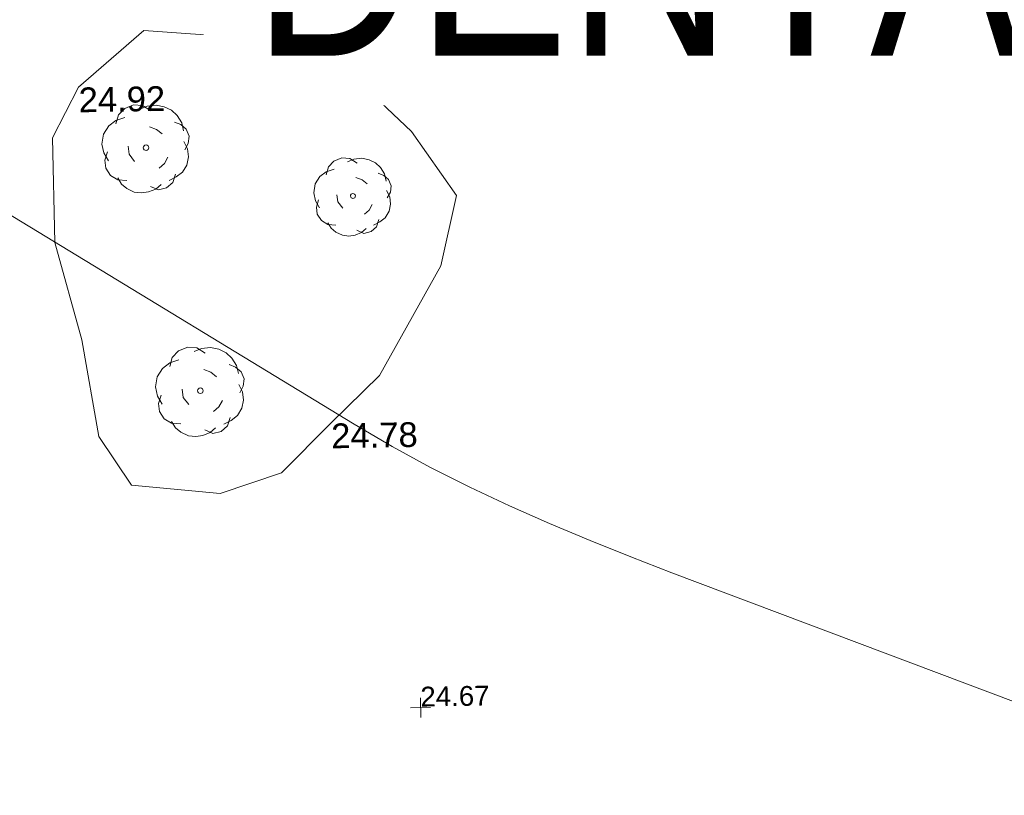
# Model space of a CAD drawing. Header units: millimetres. Extents: x -287732 to 520720, y -88450 to 287754.
# Tile 13 of 256: x -269155 to -254237, y 40935 to 52689. Entities that reach past the tile are written whole.
import ezdxf

# ---------------------------------------------------------------- set-up
doc = ezdxf.new("R2010")
doc.units = ezdxf.units.MM
doc.linetypes.add('IMPORT-UG_ELEC_STREET LIGHTING_QLB2 _2_', pattern=[2700, 1500, -300, 0, -250, 150, -300, 0, -200])
doc.layers.add('00_TOPO_SURFACE', color=7, linetype='Continuous', lineweight=9)
doc.layers.add('A_RHA_Text', color=7, linetype='Continuous', lineweight=9)
for name, color, linetype, lineweight, true_color in [('00_TOPO_TREE', 7, 'Continuous', 9, 0x666666), ('12333-PUM-2D-U-0001-C01 - Rev2_REVIT IMPORT_dwg', 7, 'Continuous', 9, 0x767676), ('CONTOURS_MINOR', 7, 'Continuous', 9, 0x00a5a5), ('SPOT_HEIGHTS_LVL', 7, 'Continuous', 9, 0x00a500)]:
    doc.layers.add(name, color=color, linetype=linetype, lineweight=lineweight, true_color=true_color)
doc.styles.add('Arial Narrow', font='ARIALN.TTF', dxfattribs={"height": 3000})
doc.styles.add('Arial_3', font='arial.ttf', dxfattribs={"height": 300})
doc.styles.add('Swis721 Lt BT_2', font='swissl.ttf', dxfattribs={"height": 375})

# ---------------------------------------------------------------- blocks, each defined once
blk = doc.blocks.new('12333-PUM-2D-U-0001-C01 - Rev2_REVIT IMPORT_dwg_CONIFEROUS_TREE-2077076-Site Location Plan Proposed')
at = {"layer": '00_TOPO_TREE', "color": 254, "true_color": 0xcccccc, "flags": 128}
for points in [[(533635196, 725611196), (533635237, 725611332), (533635332, 725611428), (533635469, 725611482), (533635605, 725611468), (533635728, 725611387)], [(533635564, 725611414), (533635673, 725611455), (533635810, 725611468), (533635933, 725611441), (533636042, 725611387), (533636124, 725611305), (533636192, 725611196), (533636219, 725611073)], [(533635073, 725610636), (533635005, 725610759), (533634977, 725610895), (533635005, 725611045), (533635086, 725611168), (533635196, 725611250), (533635332, 725611291)], [(533635701, 725611141), (533635810, 725611100), (533635892, 725611032)], [(533636083, 725611209), (533636178, 725611168), (533636260, 725611100), (533636301, 725610991), (533636287, 725610882), (533636233, 725610786)], [(533635469, 725610622), (533635387, 725610732), (533635373, 725610854)], [(533636219, 725610909), (533636274, 725610800), (533636287, 725610677), (533636260, 725610554), (533636192, 725610445), (533636096, 725610377), (533635987, 725610322)], [(533635346, 725610336), (533635209, 725610350), (533635100, 725610418), (533635032, 725610527), (533635018, 725610650), (533635059, 725610773)], [(533635973, 725610677), (533635919, 725610581), (533635837, 725610513)], [(533635864, 725610268), (533635782, 725610199), (533635673, 725610158), (533635564, 725610145), (533635455, 725610158), (533635346, 725610213), (533635264, 725610281), (533635209, 725610377)], [(533636083, 725610418), (533636042, 725610295), (533635946, 725610213), (533635823, 725610186), (533635701, 725610240)]]:
    blk.add_lwpolyline(points, dxfattribs=at)
at = {"layer": '00_TOPO_TREE', "color": 254, "true_color": 0xcccccc}
blk.add_ellipse((533635646, 725610827), major_axis=(0, 42.1), ratio=1, dxfattribs=at)
blk = doc.blocks.new('12333-PUM-2D-U-0001-C01 - Rev2_REVIT IMPORT_dwg_CONIFEROUS_TREE-2077077-Site Location Plan Proposed')
at = {"layer": '00_TOPO_TREE', "color": 254, "true_color": 0xcccccc, "flags": 128}
for points in [[(533635947, 725607505), (533635988, 725607644), (533636085, 725607741), (533636224, 725607796), (533636362, 725607782), (533636487, 725607699)], [(533636321, 725607727), (533636432, 725607768), (533636570, 725607782), (533636695, 725607755), (533636806, 725607699), (533636889, 725607616), (533636959, 725607505), (533636986, 725607380)], [(533635822, 725606937), (533635753, 725607061), (533635725, 725607200), (533635753, 725607352), (533635836, 725607477), (533635947, 725607560), (533636085, 725607602)], [(533636460, 725607450), (533636570, 725607408), (533636654, 725607339)], [(533636848, 725607519), (533636945, 725607477), (533637028, 725607408), (533637069, 725607297), (533637056, 725607186), (533637000, 725607089)], [(533636224, 725606923), (533636141, 725607034), (533636127, 725607158)], [(533636986, 725607214), (533637042, 725607103), (533637056, 725606978), (533637028, 725606853), (533636959, 725606743), (533636862, 725606673), (533636751, 725606618)], [(533636099, 725606632), (533635960, 725606646), (533635850, 725606715), (533635780, 725606826), (533635766, 725606950), (533635808, 725607075)], [(533636737, 725606978), (533636681, 725606881), (533636598, 725606812)], [(533636626, 725606562), (533636543, 725606493), (533636432, 725606451), (533636321, 725606438), (533636210, 725606451), (533636099, 725606507), (533636016, 725606576), (533635960, 725606673)], [(533636848, 725606715), (533636806, 725606590), (533636709, 725606507), (533636584, 725606479), (533636460, 725606535)]]:
    blk.add_lwpolyline(points, dxfattribs=at)
at = {"layer": '00_TOPO_TREE', "color": 254, "true_color": 0xcccccc}
blk.add_circle((533636404, 725607131), 42.8, dxfattribs=at)
blk = doc.blocks.new('12333-PUM-2D-U-0001-C01 - Rev2_REVIT IMPORT_dwg_CONIFEROUS_TREE-2077078-Site Location Plan Proposed')
at = {"layer": '00_TOPO_TREE', "color": 254, "true_color": 0xcccccc, "flags": 128}
for points in [[(533638367, 725610368), (533638404, 725610489), (533638488, 725610573), (533638609, 725610622), (533638730, 725610610), (533638839, 725610537)], [(533638694, 725610561), (533638791, 725610598), (533638912, 725610610), (533639021, 725610585), (533639118, 725610537), (533639190, 725610464), (533639251, 725610368), (533639275, 725610259)], [(533638258, 725609871), (533638198, 725609980), (533638174, 725610101), (533638198, 725610234), (533638270, 725610343), (533638367, 725610416), (533638488, 725610452)], [(533639154, 725610380), (533639239, 725610343), (533639312, 725610283), (533639348, 725610186), (533639336, 725610089), (533639287, 725610004)], [(533638815, 725610319), (533638912, 725610283), (533638985, 725610222)], [(533639275, 725610113), (533639324, 725610017), (533639336, 725609908), (533639312, 725609799), (533639251, 725609702), (533639166, 725609641), (533639069, 725609593)], [(533638500, 725609605), (533638379, 725609617), (533638283, 725609678), (533638222, 725609774), (533638210, 725609883), (533638246, 725609992)], [(533638609, 725609859), (533638537, 725609956), (533638525, 725610065)], [(533639057, 725609908), (533639009, 725609823), (533638936, 725609762)], [(533638960, 725609544), (533638888, 725609484), (533638791, 725609448), (533638694, 725609435), (533638597, 725609448), (533638500, 725609496), (533638428, 725609557), (533638379, 725609641)], [(533639154, 725609678), (533639118, 725609569), (533639033, 725609496), (533638924, 725609472), (533638815, 725609520)]]:
    blk.add_lwpolyline(points, dxfattribs=at)
at = {"layer": '00_TOPO_TREE', "color": 254, "true_color": 0xcccccc}
blk.add_ellipse((533638767, 725610041), major_axis=(0, 37.3), ratio=1, dxfattribs=at)
blk = doc.blocks.new('12333-PUM-2D-U-0001-C01 - Rev2_REVIT IMPORT_dwg_MGS62954_T2_Galway_ITM_3d_Rev1-2077680-Site Location Plan Proposed')
at = {"layer": '00_TOPO_SURFACE', "color": 254, "true_color": 0xcccccc, "flags": 128}
blk.add_lwpolyline([(533639124, 725607316), (533640079, 725608960), (533640335, 725610019), (533639672, 725611004), (533638661, 725611989), (533637129, 725612471), (533635642, 725612602), (533634637, 725611761), (533634233, 725611002), (533634241, 725609413), (533634623, 725607934), (533634854, 725606465), (533635335, 725605716), (533636676, 725605566), (533637609, 725605863), (533638374, 725606603)], close=True, dxfattribs=at)
for name in ['12333-PUM-2D-U-0001-C01 - Rev2_REVIT IMPORT_dwg_CONIFEROUS_TREE-2077076-Site Location Plan Proposed', '12333-PUM-2D-U-0001-C01 - Rev2_REVIT IMPORT_dwg_CONIFEROUS_TREE-2077078-Site Location Plan Proposed', '12333-PUM-2D-U-0001-C01 - Rev2_REVIT IMPORT_dwg_CONIFEROUS_TREE-2077077-Site Location Plan Proposed']:
    blk.add_blockref(name, (0, 0))
at = {"layer": '00_TOPO_SURFACE', "color": 251, "true_color": 0x666666, "char_height": 375, "width": 1495.9, "attachment_point": 1, "line_spacing_factor": 1.005062, "style": 'Swis721 Lt BT_2'}
for s, insert in [('24.92', (533634637, 725611756)), ('24.78', (533638374, 725606598))]:
    blk.add_mtext(s, dxfattribs=dict(at, insert=insert))
blk = doc.blocks.new('12333-PUM-2D-U-0001-C01 - Rev2_REVIT IMPORT_dwg_SPOT-2077775-Site Location Plan Proposed')
at = {"layer": 'SPOT_HEIGHTS_LVL', "color": 9, "true_color": 0xaae1aa}
for p, q in [((0, 500), (0, -500)), ((-500, 0), (500, 0))]:
    blk.add_line(p, q, dxfattribs=at)
blk = doc.blocks.new('12333-PUM-2D-U-0001-C01 - Rev2_REVIT IMPORT_dwg-1620468-Site Location Plan Proposed')
at = {"layer": 'CONTOURS_MINOR', "color": 254, "true_color": 0xaae1e1, "flags": 128}
blk.add_lwpolyline([(14385, -15269), (13576, -15078), (12756, -14931), (10212, -14580), (10086, -14560), (9960, -14536), (9835, -14507), (9711, -14475), (9588, -14438), (9466, -14398), (9345, -14355), (9225, -14310), (2418, -11607), (1802, -11355), (1189, -11097), (580, -10827), (-25, -10550), (-621, -10256), (-1210, -9948), (-1787, -9617), (-2355, -9273), (-12082, -3121), (-19802, -4421), (-19828, -4421)], dxfattribs=at)
blk.add_blockref('12333-PUM-2D-U-0001-C01 - Rev2_REVIT IMPORT_dwg_MGS62954_T2_Galway_ITM_3d_Rev1-2077680-Site Location Plan Proposed', (-533641080, -725615854))
at = {"xscale": 0.3, "yscale": 0.3, "zscale": 0.3}
for p in [(-895, -3661), (-1424, -13583)]:
    blk.add_blockref('12333-PUM-2D-U-0001-C01 - Rev2_REVIT IMPORT_dwg_SPOT-2077775-Site Location Plan Proposed', p, dxfattribs=at)
at = {"layer": 'SPOT_HEIGHTS_LVL', "char_height": 300, "width": 1256.11, "attachment_point": 1, "line_spacing_factor": 0.941778, "style": 'Arial_3'}
for s, insert in [('24.95', (-895, -3346)), ('24.67', (-1424, -13268))]:
    blk.add_mtext(s, dxfattribs=dict(at, insert=insert))

msp = doc.modelspace()

# ---------------------------------------------------------------- block references
at = {"layer": '12333-PUM-2D-U-0001-C01 - Rev2_REVIT IMPORT_dwg', "color": 254, "linetype": 'IMPORT-UG_ELEC_STREET LIGHTING_QLB2 _2_', "true_color": 0xffd4d4, "rotation": 0.9999999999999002}
msp.add_blockref('12333-PUM-2D-U-0001-C01 - Rev2_REVIT IMPORT_dwg-1620468-Site Location Plan Proposed', (-261895, 55870), dxfattribs=at)

# ---------------------------------------------------------------- next in the draw order: texts
at = {"layer": 'A_RHA_Text', "lineweight": 35, "insert": (-265620, 55143), "char_height": 3000, "width": 43210.96, "attachment_point": 1, "style": 'Arial Narrow', "bg_fill": 3, "box_fill_scale": 1.25, "bg_fill_color": 256, "bg_fill_true_color": 13158600, "bg_fill_transparency": 0}
msp.add_mtext('DENTAL / SHOP UNIT', dxfattribs=at)

doc.saveas('drawing.dxf')
